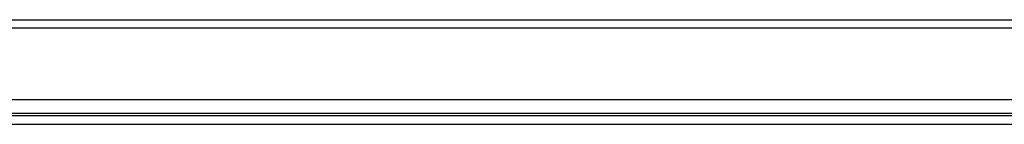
# Model space of a CAD drawing. Header units: inches. Extents: x 20 to 506, y 54 to 236.
# Tile 56 of 245: x 31.71 to 43.16, y 229.21 to 230.43. Entities that reach past the tile are written whole.
import ezdxf

# ---------------------------------------------------------------- set-up
doc = ezdxf.new("R2010")
doc.units = ezdxf.units.IN
doc.header["$MEASUREMENT"] = 0
doc.layers.add('Visible Edges(ANSI)', color=7, linetype='Continuous', lineweight=25)
doc.layers.add('Visible Tangent Edges(ANSI)', color=7, linetype='Continuous', lineweight=25)

msp = doc.modelspace()

# ---------------------------------------------------------------- linework, layer by layer
at = {"layer": 'Visible Edges(ANSI)'}
for p, q in [((20.448, 230.429), (68.053, 230.429)), ((68.053, 229.495), (20.448, 229.495)), ((68.151, 229.31), (20.349, 229.31))]:
    msp.add_line(p, q, dxfattribs=at)
at = {"layer": 'Visible Tangent Edges(ANSI)'}
for p, q in [((68.053, 230.33), (20.448, 230.33)), ((21.249, 229.341), (67.252, 229.341)), ((20.349, 229.211), (68.151, 229.211))]:
    msp.add_line(p, q, dxfattribs=at)

doc.saveas('drawing.dxf')
